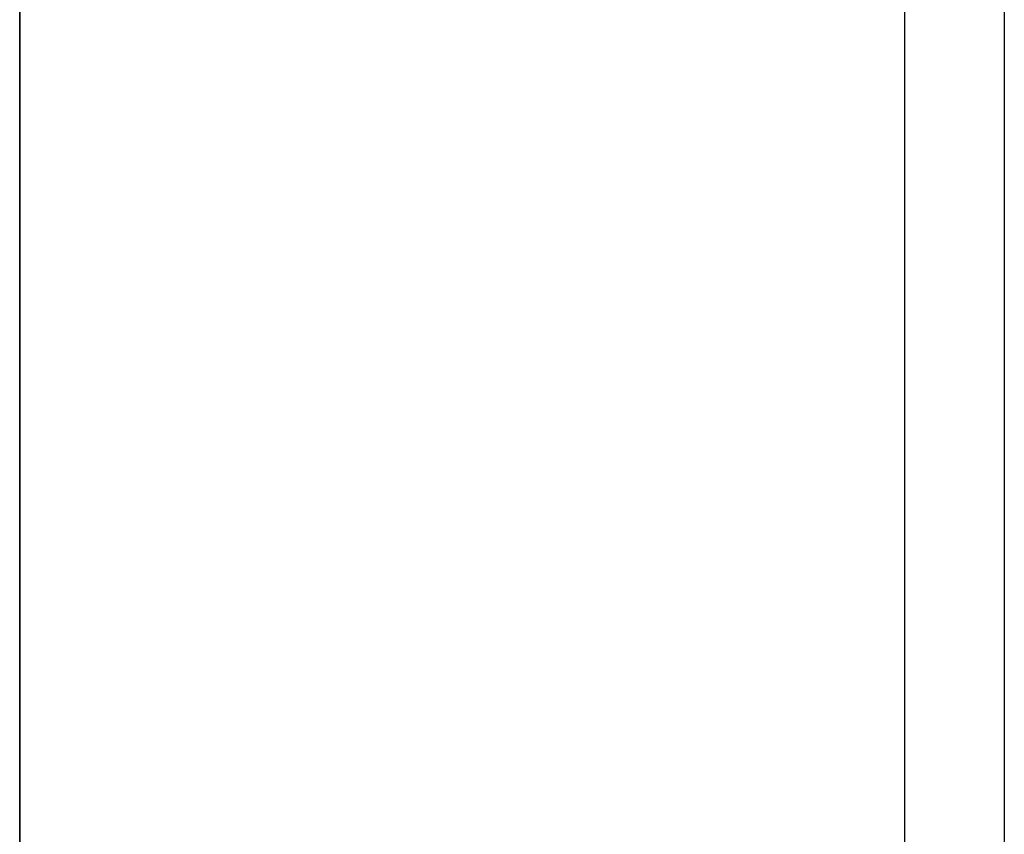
# Model space of a CAD drawing. Extents: x 0 to 210, y 0 to 297.
# Tile 48 of 68: x 137.82 to 139.53, y 199.92 to 201.33. Entities that reach past the tile are written whole.
import ezdxf

# ---------------------------------------------------------------- set-up
doc = ezdxf.new("R2010")
doc.units = 0
doc.layers.get('0').update_dxf_attribs({"linetype": 'CONTINUOUS'})
doc.layers.add('BL$4----', color=7, linetype='CONTINUOUS')
doc.layers.add('ET$1A---_TEKST', color=7, linetype='CONTINUOUS')

msp = doc.modelspace()

# ---------------------------------------------------------------- linework, layer by layer
msp.add_lwpolyline([(137.8183, 202.0267), (137.8183, 198.3636), (139.3574, 198.3636), (139.3574, 202.0267)])
at = {"layer": 'BL$4----'}
msp.add_line((137.8183, 198.3636), (137.8183, 202.8836), dxfattribs=at)
at = {"layer": 'ET$1A---_TEKST'}
msp.add_line((139.5302, 202.8836), (139.5302, 198.2036), dxfattribs=at)
msp.add_line((139.5302, 202.8836), (139.5302, 198.2036), dxfattribs=at)
msp.add_line((139.5302, 202.8836), (139.5302, 198.2036), dxfattribs=at)

doc.saveas('drawing.dxf')
